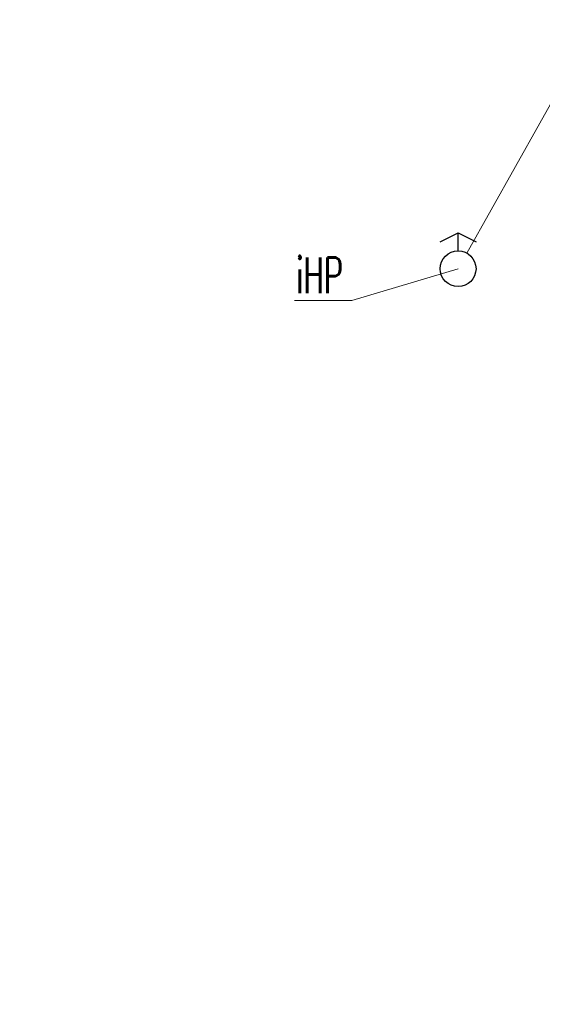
# Model space of a CAD drawing. Header units: metres. Extents: x 7506071 to 7508568, y 5798919 to 5800648.
# Tile 84 of 96: x 7507429 to 7507443, y 5799584 to 5799611. Entities that reach past the tile are written whole.
import ezdxf
from ezdxf import colors
from ezdxf.entities.mleader import LeaderData, LeaderLine
from ezdxf.math import Vec2, Vec3

# ---------------------------------------------------------------- set-up
doc = ezdxf.new("R2010")
doc.units = ezdxf.units.M
doc.layers.get('0').update_dxf_attribs({"color": 250, "lineweight": 9})
doc.layers.get('Defpoints').update_dxf_attribs({"color": 254, "lineweight": 0})
doc.layers.add('IS-W-opis', color=168, linetype='Continuous', lineweight=30)
doc.layers.add('IS-W-przylacze-opis', color=168, linetype='Continuous', lineweight=30)
doc.styles.add('IS-0.6', font='simplex.shx', dxfattribs={"width": 0.6})
doc.dimstyles.new('IS-0.6', dxfattribs={"dimscale": 0.05, "dimtxt": 20, "dimasz": 10, "dimexe": 10, "dimexo": 10, "dimgap": 2, "dimtad": 1, "dimdec": 1, "dimzin": 1, "dimtxsty": 'IS-0.6', "dimblk": 'OBLIQUE', "dimcen": 10, "dimdle": 10, "dimadec": 0, "dimazin": 0, "dimtfac": 1, "dimtdec": 1, "dimtmove": 0, "dimatfit": 3, "dimfxl": 1, "dimlwd": 9, "dimlwe": 9, "dimarcsym": 0})

# ---------------------------------------------------------------- blocks, each defined once
blk = doc.blocks.new('_None')
blk = doc.blocks.new('A$C09C16FC6')
at = {"color": 0, "linetype": 'ByBlock', "lineweight": -2}
for p, q in [((-0.5, 0.75), (0, 1)), ((0, 0.5), (0, 1)), ((0, 1), (0.5, 0.75))]:
    blk.add_line(p, q, dxfattribs=at)
blk.add_circle((0, 0), 0.5, dxfattribs=at)
blk = doc.blocks.new('_OBLIQUE')
at = {"color": 0, "linetype": 'ByBlock'}
blk.add_line((-0.5, -0.5), (0.5, 0.5), dxfattribs=at)
blk = doc.blocks.new('*D75')
at = {"layer": 'Defpoints', "color": 0, "transparency": 16777216}
for p in [(7507444.386, 5799610.671), (7507440.861, 5799604.382), (7507471.637, 5799587.131)]:
    blk.add_point(p, dxfattribs=at)
at = {"layer": 'IS-W-przylacze-opis', "color": 0, "lineweight": 9, "transparency": 16777216}
for p, q in [((7507441.105, 5799604.818), (7507444.631, 5799611.108)), ((7507475.599, 5799593.176), (7507443.95, 5799610.916)), ((7507471.882, 5799587.567), (7507475.407, 5799593.857))]:
    blk.add_line(p, q, dxfattribs=at)
at = {"layer": 'IS-W-przylacze-opis', "color": 0, "lineweight": 9, "transparency": 16777216, "xscale": 0.5, "yscale": 0.5, "zscale": 0.5}
for p, rotation in [((7507444.386, 5799610.671), 150.7281457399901), ((7507475.163, 5799593.42), 330.7281457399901)]:
    blk.add_blockref('_OBLIQUE', p, dxfattribs=dict(at, rotation=rotation))
at = {"layer": 'IS-W-przylacze-opis', "color": 0, "transparency": 16777216, "insert": (7507460.115, 5799602.652), "char_height": 1, "attachment_point": 5, "rotation": 330.7281, "style": 'IS-0.6'}
blk.add_mtext('35,3', dxfattribs=at)

msp = doc.modelspace()

# ---------------------------------------------------------------- block references
at = {"layer": 'IS-W-opis'}
msp.add_blockref('A$C09C16FC6', (7507440.861, 5799604.382), dxfattribs=at)

# ---------------------------------------------------------------- dimensions: what is measured, and where the dimension line sits
at = {"layer": 'IS-W-przylacze-opis'}
dim = msp.add_aligned_dim(p1=(7507471.637, 5799587.131), p2=(7507440.861, 5799604.382), distance=-7.21, dimstyle='IS-0.6', dxfattribs=at)
dim.commit()
dim.dimension.update_dxf_attribs({"geometry": '*D75', "text_midpoint": (7507460.115, 5799602.652)})

# ---------------------------------------------------------------- leaders
at = {"layer": 'IS-W-opis'}
ml = msp.add_multileader_mtext('Standard', dxfattribs=at)
ml.set_content('iHP', color=256, style='IS-0.6')
ml.set_leader_properties(linetype='Continuous', lineweight=9)
ml.set_arrow_properties(name='NONE')
ml.build(insert=Vec2(0, 0))
ml.multileader.update_dxf_attribs({"has_dogleg": 0, "text_left_attachment_type": 6, "text_right_attachment_type": 6, "dogleg_length": 0, "arrow_head_size": 0.25})
ctx = ml.context
ctx.base_point, ctx.char_height, ctx.arrow_head_size, ctx.landing_gap_size, ctx.plane_origin = Vec3(7507436.138, 5799603.498), 1, 0.25, 0.25, Vec3(7507431.699, 5799584.906)
ctx.left_attachment, ctx.right_attachment, ctx.text_align_type = 6, 6, 2
notes = []
notes.append((ctx, [(0, (1, 1, 0), (7507437.895, 5799603.498), (-1, 0), 0, [(0, [(7507440.861, 5799604.382)], 0, [])])]))
ctx.mtext.insert, ctx.mtext.alignment, ctx.mtext.line_spacing_style, ctx.mtext.flow_direction = Vec3(7507437.645, 5799604.698), 3, 2, 5
for ctx, leaders in notes:
    for number, flags, end, landing, length, lines in leaders:
        leader = LeaderData()
        leader.index, (leader.has_last_leader_line, leader.has_dogleg_vector, leader.attachment_direction) = number, flags
        leader.last_leader_point, leader.dogleg_vector, leader.dogleg_length = Vec3(end), Vec3(landing), length
        for number, points, colour, breaks in lines:
            line = LeaderLine()
            line.index, line.vertices, line.color, line.breaks = number, Vec3.list(points), colors.encode_raw_color(colour), breaks
            leader.lines.append(line)
        ctx.leaders.append(leader)

doc.saveas('drawing.dxf')
